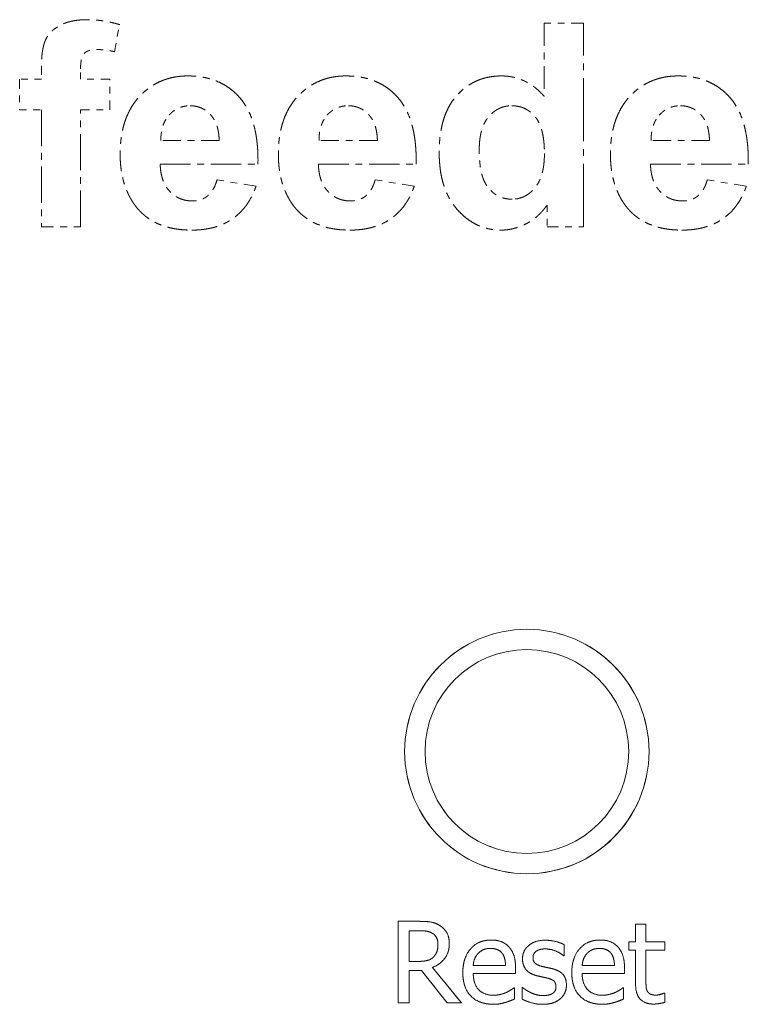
# Model space of a CAD drawing. Header units: millimetres. Extents: x 41 to 1655, y -379 to 1151.
# Tile 24 of 56: x 402 to 412, y 152 to 166. Entities that reach past the tile are written whole.
import ezdxf

# ---------------------------------------------------------------- set-up
doc = ezdxf.new("R2010")
doc.units = ezdxf.units.MM
doc.header["$LTSCALE"] = 4
doc.linetypes.add('LONG_DASH_DOTTED', pattern=[0.3001, 0.2362, -0.0295, 0.0049, -0.0295])
doc.layers.add('가시적 모서리(ISO)', color=7, linetype='Continuous', lineweight=18)
doc.layers.add('오버레이 [기준 허상 선(ISO)]', color=7, linetype='LONG_DASH_DOTTED', lineweight=18, true_color=0x803f3f)

msp = doc.modelspace()

# ---------------------------------------------------------------- linework, layer by layer
at = {"layer": '가시적 모서리(ISO)'}
for p, q in [((407.26, 153.111), (407.569, 153.111)), ((407.26, 151.911), (407.26, 153.111)), ((407.578, 152.973), (407.419, 152.973)), ((407.419, 152.973), (407.419, 152.521)), ((410.755, 153.07), (410.907, 153.07)), ((410.755, 152.811), (410.755, 153.07)), ((410.907, 153.07), (410.907, 152.811)), ((410.653, 152.811), (410.755, 152.811)), ((410.653, 152.686), (410.653, 152.811)), ((410.907, 152.811), (411.186, 152.811)), ((411.186, 152.811), (411.186, 152.686)), ((409.703, 152.767), (409.703, 152.605)), ((410.755, 152.686), (410.653, 152.686)), ((410.755, 152.187), (410.755, 152.686)), ((410.907, 152.686), (410.907, 152.257)), ((411.186, 152.686), (410.907, 152.686)), ((407.419, 152.521), (407.559, 152.521)), ((409.703, 152.605), (409.695, 152.605)), ((407.419, 152.388), (407.419, 151.911)), ((407.602, 152.388), (407.419, 152.388)), ((407.981, 151.911), (407.602, 152.388)), ((407.762, 152.433), (408.189, 151.911)), ((408.364, 152.461), (408.839, 152.461)), ((408.987, 152.428), (408.987, 152.345)), ((409.968, 152.461), (410.444, 152.461)), ((410.591, 152.428), (410.591, 152.345)), ((408.987, 152.345), (408.364, 152.345)), ((410.591, 152.345), (409.968, 152.345)), ((408.962, 152.131), (408.97, 152.131)), ((408.97, 152.131), (408.97, 151.966)), ((409.085, 152.135), (409.093, 152.135)), ((409.085, 151.965), (409.085, 152.135)), ((410.566, 152.131), (410.575, 152.131)), ((410.575, 152.131), (410.575, 151.966)), ((411.177, 152.055), (411.186, 152.055)), ((411.186, 152.055), (411.186, 151.918)), ((407.419, 151.911), (407.26, 151.911)), ((408.189, 151.911), (407.981, 151.911))]:
    msp.add_line(p, q, dxfattribs=at)
for radius in [1.8, 1.5]:
    msp.add_circle((409.153, 155.611), radius, dxfattribs=at)
for points in [[(407.569, 153.111), (407.672, 153.111), (407.811, 153.088), (407.874, 153.047)], [(407.768, 152.932), (407.734, 152.954), (407.644, 152.973), (407.578, 152.973)], [(407.874, 153.047), (407.938, 153.007), (408.011, 152.879), (408.011, 152.785)], [(407.844, 152.772), (407.844, 152.825), (407.807, 152.906), (407.768, 152.932)], [(408.21, 152.356), (408.21, 152.576), (408.44, 152.836), (408.626, 152.836)], [(408.626, 152.836), (408.71, 152.836), (408.839, 152.788), (408.887, 152.736)], [(409.089, 152.557), (409.089, 152.68), (409.273, 152.833), (409.425, 152.833)], [(409.425, 152.833), (409.499, 152.833), (409.651, 152.796), (409.703, 152.767)], [(409.815, 152.356), (409.815, 152.576), (410.045, 152.836), (410.231, 152.836)], [(410.231, 152.836), (410.314, 152.836), (410.444, 152.788), (410.491, 152.736)], [(408.011, 152.785), (408.011, 152.654), (407.876, 152.476), (407.762, 152.433)], [(407.776, 152.584), (407.811, 152.617), (407.844, 152.71), (407.844, 152.772)], [(408.617, 152.712), (408.557, 152.712), (408.473, 152.676), (408.438, 152.641)], [(408.788, 152.642), (408.761, 152.676), (408.679, 152.712), (408.617, 152.712)], [(408.887, 152.736), (408.935, 152.685), (408.987, 152.536), (408.987, 152.428)], [(409.422, 152.705), (409.347, 152.705), (409.244, 152.642), (409.244, 152.579)], [(409.695, 152.605), (409.637, 152.652), (409.495, 152.705), (409.422, 152.705)], [(410.222, 152.712), (410.162, 152.712), (410.077, 152.676), (410.042, 152.641)], [(410.392, 152.642), (410.366, 152.676), (410.283, 152.712), (410.222, 152.712)], [(410.491, 152.736), (410.54, 152.685), (410.591, 152.536), (410.591, 152.428)], [(407.559, 152.521), (407.628, 152.521), (407.738, 152.546), (407.776, 152.584)], [(408.438, 152.641), (408.403, 152.605), (408.368, 152.518), (408.364, 152.461)], [(408.839, 152.461), (408.837, 152.522), (408.812, 152.612), (408.788, 152.642)], [(409.285, 152.314), (409.182, 152.344), (409.089, 152.469), (409.089, 152.557)], [(409.244, 152.579), (409.244, 152.521), (409.305, 152.466), (409.373, 152.448)], [(410.042, 152.641), (410.008, 152.605), (409.973, 152.518), (409.968, 152.461)], [(410.444, 152.461), (410.442, 152.522), (410.416, 152.612), (410.392, 152.642)], [(409.373, 152.448), (409.406, 152.44), (409.49, 152.422), (409.535, 152.412)], [(409.535, 152.412), (409.635, 152.386), (409.736, 152.271), (409.736, 152.17)], [(408.663, 151.89), (408.447, 151.89), (408.21, 152.132), (408.21, 152.356)], [(408.364, 152.345), (408.364, 152.189), (408.521, 152.023), (408.661, 152.023)], [(409.448, 152.277), (409.419, 152.284), (409.325, 152.304), (409.285, 152.314)], [(409.581, 152.15), (409.581, 152.203), (409.523, 152.259), (409.448, 152.277)], [(410.268, 151.89), (410.052, 151.89), (409.815, 152.132), (409.815, 152.356)], [(409.968, 152.345), (409.968, 152.189), (410.126, 152.023), (410.266, 152.023)], [(410.907, 152.257), (410.907, 152.189), (410.911, 152.114), (410.928, 152.082)], [(408.846, 152.062), (408.887, 152.082), (408.943, 152.116), (408.962, 152.131)], [(409.093, 152.135), (409.112, 152.12), (409.165, 152.083), (409.209, 152.062)], [(409.528, 152.047), (409.556, 152.065), (409.581, 152.107), (409.581, 152.15)], [(409.736, 152.17), (409.736, 152.112), (409.69, 152.009), (409.645, 151.971)], [(410.45, 152.062), (410.491, 152.082), (410.548, 152.116), (410.566, 152.131)], [(411.017, 151.893), (410.894, 151.893), (410.755, 152.034), (410.755, 152.187)], [(410.928, 152.082), (410.942, 152.054), (411.003, 152.025), (411.055, 152.025)], [(408.661, 152.023), (408.711, 152.023), (408.807, 152.045), (408.846, 152.062)], [(408.97, 151.966), (408.944, 151.955), (408.864, 151.924), (408.833, 151.916)], [(409.384, 151.889), (409.293, 151.889), (409.137, 151.938), (409.085, 151.965)], [(409.209, 152.062), (409.247, 152.044), (409.34, 152.017), (409.39, 152.017)], [(409.645, 151.971), (409.598, 151.931), (409.476, 151.889), (409.384, 151.889)], [(409.39, 152.017), (409.426, 152.017), (409.508, 152.033), (409.528, 152.047)], [(410.266, 152.023), (410.315, 152.023), (410.412, 152.045), (410.45, 152.062)], [(410.575, 151.966), (410.549, 151.955), (410.469, 151.924), (410.438, 151.916)], [(411.055, 152.025), (411.092, 152.025), (411.161, 152.048), (411.177, 152.055)], [(408.833, 151.916), (408.79, 151.903), (408.718, 151.89), (408.663, 151.89)], [(410.438, 151.916), (410.394, 151.903), (410.322, 151.89), (410.268, 151.89)], [(411.186, 151.918), (411.143, 151.907), (411.055, 151.893), (411.017, 151.893)]]:
    msp.add_open_spline(points, degree=2, dxfattribs=at)
at = {"layer": '오버레이 [기준 허상 선(ISO)]', "ltscale": 0.132858}
msp.add_line((403.078, 165.915), (403.156, 166.313), dxfattribs=at)
at = {"layer": '오버레이 [기준 허상 선(ISO)]', "ltscale": 0.353873}
msp.add_line((409.41, 166.336), (409.41, 165.257), dxfattribs=at)
at = {"layer": '오버레이 [기준 허상 선(ISO)]', "ltscale": 0.188885}
for p, q in [((409.986, 166.336), (409.41, 166.336)), ((402.003, 163.336), (402.58, 163.336))]:
    msp.add_line(p, q, dxfattribs=at)
at = {"layer": '오버레이 [기준 허상 선(ISO)]', "ltscale": 0.983824}
msp.add_line((409.986, 163.336), (409.986, 166.336), dxfattribs=at)
at = {"layer": '오버레이 [기준 허상 선(ISO)]', "ltscale": 0.053146}
msp.add_line((402.003, 165.673), (402.003, 165.51), dxfattribs=at)
at = {"layer": '오버레이 [기준 허상 선(ISO)]', "ltscale": 0.050146}
msp.add_line((402.58, 165.51), (402.58, 165.664), dxfattribs=at)
at = {"layer": '오버레이 [기준 허상 선(ISO)]', "ltscale": 0.148389}
for p, q in [((401.683, 165.51), (401.683, 165.058)), ((403.01, 165.058), (403.01, 165.51))]:
    msp.add_line(p, q, dxfattribs=at)
at = {"layer": '오버레이 [기준 허상 선(ISO)]', "ltscale": 0.104892}
for p, q in [((402.003, 165.51), (401.683, 165.51)), ((401.683, 165.058), (402.003, 165.058)), ((409.451, 163.656), (409.451, 163.336))]:
    msp.add_line(p, q, dxfattribs=at)
at = {"layer": '오버레이 [기준 허상 선(ISO)]', "ltscale": 0.140889}
for p, q in [((403.01, 165.51), (402.58, 165.51)), ((402.58, 165.058), (403.01, 165.058))]:
    msp.add_line(p, q, dxfattribs=at)
at = {"layer": '오버레이 [기준 허상 선(ISO)]', "ltscale": 0.564606}
for p, q in [((402.003, 165.058), (402.003, 163.336)), ((402.58, 163.336), (402.58, 165.058))]:
    msp.add_line(p, q, dxfattribs=at)
at = {"layer": '오버레이 [기준 허상 선(ISO)]', "ltscale": 0.281878}
for p, q in [((404.622, 164.609), (403.762, 164.609)), ((406.952, 164.609), (406.092, 164.609)), ((411.843, 164.609), (410.983, 164.609))]:
    msp.add_line(p, q, dxfattribs=at)
at = {"layer": '오버레이 [기준 허상 선(ISO)]', "ltscale": 0.472364}
for p, q in [((403.753, 164.257), (405.193, 164.257)), ((406.083, 164.257), (407.523, 164.257)), ((410.974, 164.257), (412.414, 164.257))]:
    msp.add_line(p, q, dxfattribs=at)
at = {"layer": '오버레이 [기준 허상 선(ISO)]', "ltscale": 0.190753}
for p, q in [((405.164, 163.933), (404.59, 164.029)), ((407.494, 163.933), (406.92, 164.029)), ((412.385, 163.933), (411.811, 164.029))]:
    msp.add_line(p, q, dxfattribs=at)
at = {"layer": '오버레이 [기준 허상 선(ISO)]', "ltscale": 0.175386}
msp.add_line((409.451, 163.336), (409.986, 163.336), dxfattribs=at)
at = {"layer": '오버레이 [기준 허상 선(ISO)]', "ltscale": 0.101322}
msp.add_line((407.26, 153.111), (407.569, 153.111), dxfattribs=at)
at = {"layer": '오버레이 [기준 허상 선(ISO)]', "ltscale": 0.39347}
msp.add_line((407.26, 151.911), (407.26, 153.111), dxfattribs=at)
at = {"layer": '오버레이 [기준 허상 선(ISO)]', "ltscale": 0.051887}
msp.add_line((407.578, 152.973), (407.419, 152.973), dxfattribs=at)
at = {"layer": '오버레이 [기준 허상 선(ISO)]', "ltscale": 0.147887}
msp.add_line((407.419, 152.973), (407.419, 152.521), dxfattribs=at)
at = {"layer": '오버레이 [기준 허상 선(ISO)]', "ltscale": 0.049654}
msp.add_line((410.755, 153.07), (410.907, 153.07), dxfattribs=at)
at = {"layer": '오버레이 [기준 허상 선(ISO)]', "ltscale": 0.084738}
for p, q in [((410.755, 152.811), (410.755, 153.07)), ((410.907, 153.07), (410.907, 152.811))]:
    msp.add_line(p, q, dxfattribs=at)
at = {"layer": '오버레이 [기준 허상 선(ISO)]', "ltscale": 0.033388}
for p, q in [((410.653, 152.811), (410.755, 152.811)), ((410.755, 152.686), (410.653, 152.686))]:
    msp.add_line(p, q, dxfattribs=at)
at = {"layer": '오버레이 [기준 허상 선(ISO)]', "ltscale": 0.041043}
for p, q in [((410.653, 152.686), (410.653, 152.811)), ((411.186, 152.811), (411.186, 152.686))]:
    msp.add_line(p, q, dxfattribs=at)
at = {"layer": '오버레이 [기준 허상 선(ISO)]', "ltscale": 0.091435}
for p, q in [((410.907, 152.811), (411.186, 152.811)), ((411.186, 152.686), (410.907, 152.686))]:
    msp.add_line(p, q, dxfattribs=at)
at = {"layer": '오버레이 [기준 허상 선(ISO)]', "ltscale": 0.053163}
msp.add_line((409.703, 152.767), (409.703, 152.605), dxfattribs=at)
at = {"layer": '오버레이 [기준 허상 선(ISO)]', "ltscale": 0.163515}
msp.add_line((410.755, 152.187), (410.755, 152.686), dxfattribs=at)
at = {"layer": '오버레이 [기준 허상 선(ISO)]', "ltscale": 0.140552}
msp.add_line((410.907, 152.686), (410.907, 152.257), dxfattribs=at)
at = {"layer": '오버레이 [기준 허상 선(ISO)]', "ltscale": 0.045827}
msp.add_line((407.419, 152.521), (407.559, 152.521), dxfattribs=at)
at = {"layer": '오버레이 [기준 허상 선(ISO)]', "ltscale": 0.002452}
for p, q in [((409.703, 152.605), (409.695, 152.605)), ((409.085, 152.135), (409.093, 152.135))]:
    msp.add_line(p, q, dxfattribs=at)
at = {"layer": '오버레이 [기준 허상 선(ISO)]', "ltscale": 0.156499}
msp.add_line((407.419, 152.388), (407.419, 151.911), dxfattribs=at)
at = {"layer": '오버레이 [기준 허상 선(ISO)]', "ltscale": 0.05986}
msp.add_line((407.602, 152.388), (407.419, 152.388), dxfattribs=at)
at = {"layer": '오버레이 [기준 허상 선(ISO)]', "ltscale": 0.199887}
msp.add_line((407.981, 151.911), (407.602, 152.388), dxfattribs=at)
at = {"layer": '오버레이 [기준 허상 선(ISO)]', "ltscale": 0.221118}
msp.add_line((407.762, 152.433), (408.189, 151.911), dxfattribs=at)
at = {"layer": '오버레이 [기준 허상 선(ISO)]', "ltscale": 0.155861}
for p, q in [((408.364, 152.461), (408.839, 152.461)), ((409.968, 152.461), (410.444, 152.461))]:
    msp.add_line(p, q, dxfattribs=at)
at = {"layer": '오버레이 [기준 허상 선(ISO)]', "ltscale": 0.02701}
for p, q in [((408.987, 152.428), (408.987, 152.345)), ((410.591, 152.428), (410.591, 152.345))]:
    msp.add_line(p, q, dxfattribs=at)
at = {"layer": '오버레이 [기준 허상 선(ISO)]', "ltscale": 0.204339}
for p, q in [((408.987, 152.345), (408.364, 152.345)), ((410.591, 152.345), (409.968, 152.345))]:
    msp.add_line(p, q, dxfattribs=at)
at = {"layer": '오버레이 [기준 허상 선(ISO)]', "ltscale": 0.00277}
for p, q in [((408.962, 152.131), (408.97, 152.131)), ((410.566, 152.131), (410.575, 152.131)), ((411.177, 152.055), (411.186, 152.055))]:
    msp.add_line(p, q, dxfattribs=at)
at = {"layer": '오버레이 [기준 허상 선(ISO)]', "ltscale": 0.054119}
for p, q in [((408.97, 152.131), (408.97, 151.966)), ((410.575, 152.131), (410.575, 151.966))]:
    msp.add_line(p, q, dxfattribs=at)
at = {"layer": '오버레이 [기준 허상 선(ISO)]', "ltscale": 0.055714}
msp.add_line((409.085, 151.965), (409.085, 152.135), dxfattribs=at)
at = {"layer": '오버레이 [기준 허상 선(ISO)]', "ltscale": 0.044551}
msp.add_line((411.186, 152.055), (411.186, 151.918), dxfattribs=at)
at = {"layer": '오버레이 [기준 허상 선(ISO)]', "ltscale": 0.052206}
msp.add_line((407.419, 151.911), (407.26, 151.911), dxfattribs=at)
at = {"layer": '오버레이 [기준 허상 선(ISO)]', "ltscale": 0.067834}
msp.add_line((408.189, 151.911), (407.981, 151.911), dxfattribs=at)
at = {"layer": '오버레이 [기준 허상 선(ISO)]', "ltscale": 3.709206}
msp.add_circle((409.153, 155.611), 1.8, dxfattribs=at)
at = {"layer": '오버레이 [기준 허상 선(ISO)]', "ltscale": 3.090988}
msp.add_circle((409.153, 155.611), 1.5, dxfattribs=at)
at = {"layer": '오버레이 [기준 허상 선(ISO)]', "ltscale": 0.373448}
msp.add_open_spline([(402.673, 166.386), (402.433, 166.386), (402.12, 166.217), (402.003, 165.947), (402.003, 165.673)], degree=2, dxfattribs=at)
at = {"layer": '오버레이 [기준 허상 선(ISO)]', "ltscale": 0.160559}
msp.add_open_spline([(403.156, 166.313), (402.92, 166.386), (402.673, 166.386)], degree=2, dxfattribs=at)
at = {"layer": '오버레이 [기준 허상 선(ISO)]', "ltscale": 0.141044}
msp.add_open_spline([(402.58, 165.664), (402.58, 165.831), (402.687, 165.947), (402.813, 165.947)], degree=2, dxfattribs=at)
at = {"layer": '오버레이 [기준 허상 선(ISO)]', "ltscale": 0.087717}
msp.add_open_spline([(402.813, 165.947), (402.941, 165.947), (403.078, 165.915)], degree=2, dxfattribs=at)
at = {"layer": '오버레이 [기준 허상 선(ISO)]', "ltscale": 0.562651}
for points in [[(404.16, 165.558), (403.728, 165.558), (403.163, 164.948), (403.163, 164.406)], [(406.49, 165.558), (406.058, 165.558), (405.493, 164.948), (405.493, 164.406)], [(411.381, 165.558), (410.949, 165.558), (410.384, 164.948), (410.384, 164.406)]]:
    msp.add_open_spline(points, degree=2, dxfattribs=at)
at = {"layer": '오버레이 [기준 허상 선(ISO)]', "ltscale": 0.621926}
for points in [[(405.193, 164.257), (405.205, 164.918), (404.644, 165.558), (404.16, 165.558)], [(407.523, 164.257), (407.535, 164.918), (406.974, 165.558), (406.49, 165.558)], [(412.414, 164.257), (412.426, 164.918), (411.866, 165.558), (411.381, 165.558)]]:
    msp.add_open_spline(points, degree=2, dxfattribs=at)
at = {"layer": '오버레이 [기준 허상 선(ISO)]', "ltscale": 0.537758}
msp.add_open_spline([(408.779, 165.558), (408.381, 165.558), (407.862, 164.984), (407.862, 164.431)], degree=2, dxfattribs=at)
at = {"layer": '오버레이 [기준 허상 선(ISO)]', "ltscale": 0.236916}
msp.add_open_spline([(409.41, 165.257), (409.144, 165.558), (408.779, 165.558)], degree=2, dxfattribs=at)
at = {"layer": '오버레이 [기준 허상 선(ISO)]', "ltscale": 0.114959}
for points in [[(403.883, 164.982), (404.007, 165.119), (404.194, 165.119)], [(406.213, 164.982), (406.337, 165.119), (406.524, 165.119)], [(411.104, 164.982), (411.228, 165.119), (411.415, 165.119)]]:
    msp.add_open_spline(points, degree=2, dxfattribs=at)
at = {"layer": '오버레이 [기준 허상 선(ISO)]', "ltscale": 0.244416}
for points in [[(404.194, 165.119), (404.37, 165.119), (404.615, 164.859), (404.622, 164.609)], [(406.524, 165.119), (406.7, 165.119), (406.945, 164.859), (406.952, 164.609)], [(411.415, 165.119), (411.591, 165.119), (411.836, 164.859), (411.843, 164.609)]]:
    msp.add_open_spline(points, degree=2, dxfattribs=at)
at = {"layer": '오버레이 [기준 허상 선(ISO)]', "ltscale": 0.297789}
msp.add_open_spline([(408.452, 164.47), (408.452, 164.795), (408.728, 165.119), (408.932, 165.119)], degree=2, dxfattribs=at)
at = {"layer": '오버레이 [기준 허상 선(ISO)]', "ltscale": 0.315706}
msp.add_open_spline([(408.932, 165.119), (409.142, 165.119), (409.412, 164.79), (409.412, 164.415)], degree=2, dxfattribs=at)
at = {"layer": '오버레이 [기준 허상 선(ISO)]', "ltscale": 0.131373}
for points in [[(403.762, 164.609), (403.762, 164.845), (403.883, 164.982)], [(406.092, 164.609), (406.092, 164.845), (406.213, 164.982)], [(410.983, 164.609), (410.983, 164.845), (411.104, 164.982)]]:
    msp.add_open_spline(points, degree=2, dxfattribs=at)
at = {"layer": '오버레이 [기준 허상 선(ISO)]', "ltscale": 0.259381}
for points in [[(403.163, 164.406), (403.163, 163.956), (403.378, 163.658)], [(405.493, 164.406), (405.493, 163.956), (405.708, 163.658)], [(410.384, 164.406), (410.384, 163.956), (410.599, 163.658)]]:
    msp.add_open_spline(points, degree=2, dxfattribs=at)
at = {"layer": '오버레이 [기준 허상 선(ISO)]', "ltscale": 0.536519}
msp.add_open_spline([(407.862, 164.431), (407.862, 163.891), (408.397, 163.288), (408.772, 163.288)], degree=2, dxfattribs=at)
at = {"layer": '오버레이 [기준 허상 선(ISO)]', "ltscale": 0.169785}
msp.add_open_spline([(408.548, 163.967), (408.452, 164.122), (408.452, 164.47)], degree=2, dxfattribs=at)
at = {"layer": '오버레이 [기준 허상 선(ISO)]', "ltscale": 0.302322}
msp.add_open_spline([(409.412, 164.415), (409.412, 164.081), (409.133, 163.743), (408.936, 163.743)], degree=2, dxfattribs=at)
at = {"layer": '오버레이 [기준 허상 선(ISO)]', "ltscale": 0.263207}
for points in [[(404.224, 163.718), (404.025, 163.718), (403.76, 164.001), (403.753, 164.257)], [(406.554, 163.718), (406.355, 163.718), (406.09, 164.001), (406.083, 164.257)], [(411.445, 163.718), (411.246, 163.718), (410.981, 164.001), (410.974, 164.257)]]:
    msp.add_open_spline(points, degree=2, dxfattribs=at)
at = {"layer": '오버레이 [기준 허상 선(ISO)]', "ltscale": 0.171312}
for points in [[(404.59, 164.029), (404.542, 163.864), (404.359, 163.718), (404.224, 163.718)], [(406.92, 164.029), (406.872, 163.864), (406.689, 163.718), (406.554, 163.718)], [(411.811, 164.029), (411.763, 163.864), (411.58, 163.718), (411.445, 163.718)]]:
    msp.add_open_spline(points, degree=2, dxfattribs=at)
at = {"layer": '오버레이 [기준 허상 선(ISO)]', "ltscale": 0.154297}
msp.add_open_spline([(408.936, 163.743), (408.687, 163.743), (408.548, 163.967)], degree=2, dxfattribs=at)
at = {"layer": '오버레이 [기준 허상 선(ISO)]', "ltscale": 0.404519}
for points in [[(404.217, 163.288), (404.576, 163.288), (405.054, 163.617), (405.164, 163.933)], [(406.547, 163.288), (406.906, 163.288), (407.384, 163.617), (407.494, 163.933)], [(411.438, 163.288), (411.797, 163.288), (412.275, 163.617), (412.385, 163.933)]]:
    msp.add_open_spline(points, degree=2, dxfattribs=at)
at = {"layer": '오버레이 [기준 허상 선(ISO)]', "ltscale": 0.312922}
for points in [[(403.378, 163.658), (403.65, 163.288), (404.217, 163.288)], [(405.708, 163.658), (405.98, 163.288), (406.547, 163.288)], [(410.599, 163.658), (410.871, 163.288), (411.438, 163.288)]]:
    msp.add_open_spline(points, degree=2, dxfattribs=at)
at = {"layer": '오버레이 [기준 허상 선(ISO)]', "ltscale": 0.263291}
msp.add_open_spline([(408.772, 163.288), (408.955, 163.288), (409.318, 163.468), (409.451, 163.656)], degree=2, dxfattribs=at)
at = {"layer": '오버레이 [기준 허상 선(ISO)]', "ltscale": 0.103788}
msp.add_open_spline([(407.569, 153.111), (407.672, 153.111), (407.811, 153.088), (407.874, 153.047)], degree=2, dxfattribs=at)
at = {"layer": '오버레이 [기준 허상 선(ISO)]', "ltscale": 0.064758}
msp.add_open_spline([(407.768, 152.932), (407.734, 152.954), (407.644, 152.973), (407.578, 152.973)], degree=2, dxfattribs=at)
at = {"layer": '오버레이 [기준 허상 선(ISO)]', "ltscale": 0.101532}
msp.add_open_spline([(407.874, 153.047), (407.938, 153.007), (408.011, 152.879), (408.011, 152.785)], degree=2, dxfattribs=at)
at = {"layer": '오버레이 [기준 허상 선(ISO)]', "ltscale": 0.060406}
msp.add_open_spline([(407.844, 152.772), (407.844, 152.825), (407.807, 152.906), (407.768, 152.932)], degree=2, dxfattribs=at)
at = {"layer": '오버레이 [기준 허상 선(ISO)]', "ltscale": 0.234646}
for points in [[(408.21, 152.356), (408.21, 152.576), (408.44, 152.836), (408.626, 152.836)], [(409.815, 152.356), (409.815, 152.576), (410.045, 152.836), (410.231, 152.836)]]:
    msp.add_open_spline(points, degree=2, dxfattribs=at)
at = {"layer": '오버레이 [기준 허상 선(ISO)]', "ltscale": 0.094316}
for points in [[(408.626, 152.836), (408.71, 152.836), (408.839, 152.788), (408.887, 152.736)], [(410.231, 152.836), (410.314, 152.836), (410.444, 152.788), (410.491, 152.736)]]:
    msp.add_open_spline(points, degree=2, dxfattribs=at)
at = {"layer": '오버레이 [기준 허상 선(ISO)]', "ltscale": 0.159779}
msp.add_open_spline([(409.089, 152.557), (409.089, 152.68), (409.273, 152.833), (409.425, 152.833)], degree=2, dxfattribs=at)
at = {"layer": '오버레이 [기준 허상 선(ISO)]', "ltscale": 0.094447}
msp.add_open_spline([(409.425, 152.833), (409.499, 152.833), (409.651, 152.796), (409.703, 152.767)], degree=2, dxfattribs=at)
at = {"layer": '오버레이 [기준 허상 선(ISO)]', "ltscale": 0.151472}
msp.add_open_spline([(408.011, 152.785), (408.011, 152.654), (407.876, 152.476), (407.762, 152.433)], degree=2, dxfattribs=at)
at = {"layer": '오버레이 [기준 허상 선(ISO)]', "ltscale": 0.067644}
msp.add_open_spline([(407.776, 152.584), (407.811, 152.617), (407.844, 152.71), (407.844, 152.772)], degree=2, dxfattribs=at)
at = {"layer": '오버레이 [기준 허상 선(ISO)]', "ltscale": 0.065223}
for points in [[(408.617, 152.712), (408.557, 152.712), (408.473, 152.676), (408.438, 152.641)], [(410.222, 152.712), (410.162, 152.712), (410.077, 152.676), (410.042, 152.641)]]:
    msp.add_open_spline(points, degree=2, dxfattribs=at)
at = {"layer": '오버레이 [기준 허상 선(ISO)]', "ltscale": 0.062576}
for points in [[(408.788, 152.642), (408.761, 152.676), (408.679, 152.712), (408.617, 152.712)], [(410.392, 152.642), (410.366, 152.676), (410.283, 152.712), (410.222, 152.712)]]:
    msp.add_open_spline(points, degree=2, dxfattribs=at)
at = {"layer": '오버레이 [기준 허상 선(ISO)]', "ltscale": 0.108904}
for points in [[(408.887, 152.736), (408.935, 152.685), (408.987, 152.536), (408.987, 152.428)], [(410.491, 152.736), (410.54, 152.685), (410.591, 152.536), (410.591, 152.428)]]:
    msp.add_open_spline(points, degree=2, dxfattribs=at)
at = {"layer": '오버레이 [기준 허상 선(ISO)]', "ltscale": 0.080352}
msp.add_open_spline([(409.422, 152.705), (409.347, 152.705), (409.244, 152.642), (409.244, 152.579)], degree=2, dxfattribs=at)
at = {"layer": '오버레이 [기준 허상 선(ISO)]', "ltscale": 0.097155}
msp.add_open_spline([(409.695, 152.605), (409.637, 152.652), (409.495, 152.705), (409.422, 152.705)], degree=2, dxfattribs=at)
at = {"layer": '오버레이 [기준 허상 선(ISO)]', "ltscale": 0.075929}
msp.add_open_spline([(407.559, 152.521), (407.628, 152.521), (407.738, 152.546), (407.776, 152.584)], degree=2, dxfattribs=at)
at = {"layer": '오버레이 [기준 허상 선(ISO)]', "ltscale": 0.065031}
for points in [[(408.438, 152.641), (408.403, 152.605), (408.368, 152.518), (408.364, 152.461)], [(410.042, 152.641), (410.008, 152.605), (409.973, 152.518), (409.968, 152.461)]]:
    msp.add_open_spline(points, degree=2, dxfattribs=at)
at = {"layer": '오버레이 [기준 허상 선(ISO)]', "ltscale": 0.06265}
for points in [[(408.839, 152.461), (408.837, 152.522), (408.812, 152.612), (408.788, 152.642)], [(410.444, 152.461), (410.442, 152.522), (410.416, 152.612), (410.392, 152.642)]]:
    msp.add_open_spline(points, degree=2, dxfattribs=at)
at = {"layer": '오버레이 [기준 허상 선(ISO)]', "ltscale": 0.111308}
msp.add_open_spline([(409.285, 152.314), (409.182, 152.344), (409.089, 152.469), (409.089, 152.557)], degree=2, dxfattribs=at)
at = {"layer": '오버레이 [기준 허상 선(ISO)]', "ltscale": 0.066398}
msp.add_open_spline([(409.244, 152.579), (409.244, 152.521), (409.305, 152.466), (409.373, 152.448)], degree=2, dxfattribs=at)
at = {"layer": '오버레이 [기준 허상 선(ISO)]', "ltscale": 0.054528}
msp.add_open_spline([(409.373, 152.448), (409.406, 152.44), (409.49, 152.422), (409.535, 152.412)], degree=2, dxfattribs=at)
at = {"layer": '오버레이 [기준 허상 선(ISO)]', "ltscale": 0.11258}
msp.add_open_spline([(409.535, 152.412), (409.635, 152.386), (409.736, 152.271), (409.736, 152.17)], degree=2, dxfattribs=at)
at = {"layer": '오버레이 [기준 허상 선(ISO)]', "ltscale": 0.242569}
for points in [[(408.663, 151.89), (408.447, 151.89), (408.21, 152.132), (408.21, 152.356)], [(410.268, 151.89), (410.052, 151.89), (409.815, 152.132), (409.815, 152.356)]]:
    msp.add_open_spline(points, degree=2, dxfattribs=at)
at = {"layer": '오버레이 [기준 허상 선(ISO)]', "ltscale": 0.163751}
for points in [[(408.364, 152.345), (408.364, 152.189), (408.521, 152.023), (408.661, 152.023)], [(409.968, 152.345), (409.968, 152.189), (410.126, 152.023), (410.266, 152.023)]]:
    msp.add_open_spline(points, degree=2, dxfattribs=at)
at = {"layer": '오버레이 [기준 허상 선(ISO)]', "ltscale": 0.054531}
msp.add_open_spline([(409.448, 152.277), (409.419, 152.284), (409.325, 152.304), (409.285, 152.314)], degree=2, dxfattribs=at)
at = {"layer": '오버레이 [기준 허상 선(ISO)]', "ltscale": 0.066726}
msp.add_open_spline([(409.581, 152.15), (409.581, 152.203), (409.523, 152.259), (409.448, 152.277)], degree=2, dxfattribs=at)
at = {"layer": '오버레이 [기준 허상 선(ISO)]', "ltscale": 0.058326}
msp.add_open_spline([(410.907, 152.257), (410.907, 152.189), (410.911, 152.114), (410.928, 152.082)], degree=2, dxfattribs=at)
at = {"layer": '오버레이 [기준 허상 선(ISO)]', "ltscale": 0.044206}
for points in [[(408.846, 152.062), (408.887, 152.082), (408.943, 152.116), (408.962, 152.131)], [(410.45, 152.062), (410.491, 152.082), (410.548, 152.116), (410.566, 152.131)]]:
    msp.add_open_spline(points, degree=2, dxfattribs=at)
at = {"layer": '오버레이 [기준 허상 선(ISO)]', "ltscale": 0.044894}
msp.add_open_spline([(409.093, 152.135), (409.112, 152.12), (409.165, 152.083), (409.209, 152.062)], degree=2, dxfattribs=at)
at = {"layer": '오버레이 [기준 허상 선(ISO)]', "ltscale": 0.040203}
msp.add_open_spline([(409.528, 152.047), (409.556, 152.065), (409.581, 152.107), (409.581, 152.15)], degree=2, dxfattribs=at)
at = {"layer": '오버레이 [기준 허상 선(ISO)]', "ltscale": 0.074077}
msp.add_open_spline([(409.736, 152.17), (409.736, 152.112), (409.69, 152.009), (409.645, 151.971)], degree=2, dxfattribs=at)
at = {"layer": '오버레이 [기준 허상 선(ISO)]', "ltscale": 0.147797}
msp.add_open_spline([(411.017, 151.893), (410.894, 151.893), (410.755, 152.034), (410.755, 152.187)], degree=2, dxfattribs=at)
at = {"layer": '오버레이 [기준 허상 선(ISO)]', "ltscale": 0.048263}
msp.add_open_spline([(410.928, 152.082), (410.942, 152.054), (411.003, 152.025), (411.055, 152.025)], degree=2, dxfattribs=at)
at = {"layer": '오버레이 [기준 허상 선(ISO)]', "ltscale": 0.062336}
for points in [[(408.661, 152.023), (408.711, 152.023), (408.807, 152.045), (408.846, 152.062)], [(410.266, 152.023), (410.315, 152.023), (410.412, 152.045), (410.45, 152.062)]]:
    msp.add_open_spline(points, degree=2, dxfattribs=at)
at = {"layer": '오버레이 [기준 허상 선(ISO)]', "ltscale": 0.047855}
for points in [[(408.97, 151.966), (408.944, 151.955), (408.864, 151.924), (408.833, 151.916)], [(410.575, 151.966), (410.549, 151.955), (410.469, 151.924), (410.438, 151.916)]]:
    msp.add_open_spline(points, degree=2, dxfattribs=at)
at = {"layer": '오버레이 [기준 허상 선(ISO)]', "ltscale": 0.101894}
msp.add_open_spline([(409.384, 151.889), (409.293, 151.889), (409.137, 151.938), (409.085, 151.965)], degree=2, dxfattribs=at)
at = {"layer": '오버레이 [기준 허상 선(ISO)]', "ltscale": 0.061609}
msp.add_open_spline([(409.209, 152.062), (409.247, 152.044), (409.34, 152.017), (409.39, 152.017)], degree=2, dxfattribs=at)
at = {"layer": '오버레이 [기준 허상 선(ISO)]', "ltscale": 0.091821}
msp.add_open_spline([(409.645, 151.971), (409.598, 151.931), (409.476, 151.889), (409.384, 151.889)], degree=2, dxfattribs=at)
at = {"layer": '오버레이 [기준 허상 선(ISO)]', "ltscale": 0.046764}
msp.add_open_spline([(409.39, 152.017), (409.426, 152.017), (409.508, 152.033), (409.528, 152.047)], degree=2, dxfattribs=at)
at = {"layer": '오버레이 [기준 허상 선(ISO)]', "ltscale": 0.041184}
msp.add_open_spline([(411.055, 152.025), (411.092, 152.025), (411.161, 152.048), (411.177, 152.055)], degree=2, dxfattribs=at)
at = {"layer": '오버레이 [기준 허상 선(ISO)]', "ltscale": 0.056564}
for points in [[(408.833, 151.916), (408.79, 151.903), (408.718, 151.89), (408.663, 151.89)], [(410.438, 151.916), (410.394, 151.903), (410.322, 151.89), (410.268, 151.89)]]:
    msp.add_open_spline(points, degree=2, dxfattribs=at)
at = {"layer": '오버레이 [기준 허상 선(ISO)]', "ltscale": 0.05585}
msp.add_open_spline([(411.186, 151.918), (411.143, 151.907), (411.055, 151.893), (411.017, 151.893)], degree=2, dxfattribs=at)

doc.saveas('drawing.dxf')
